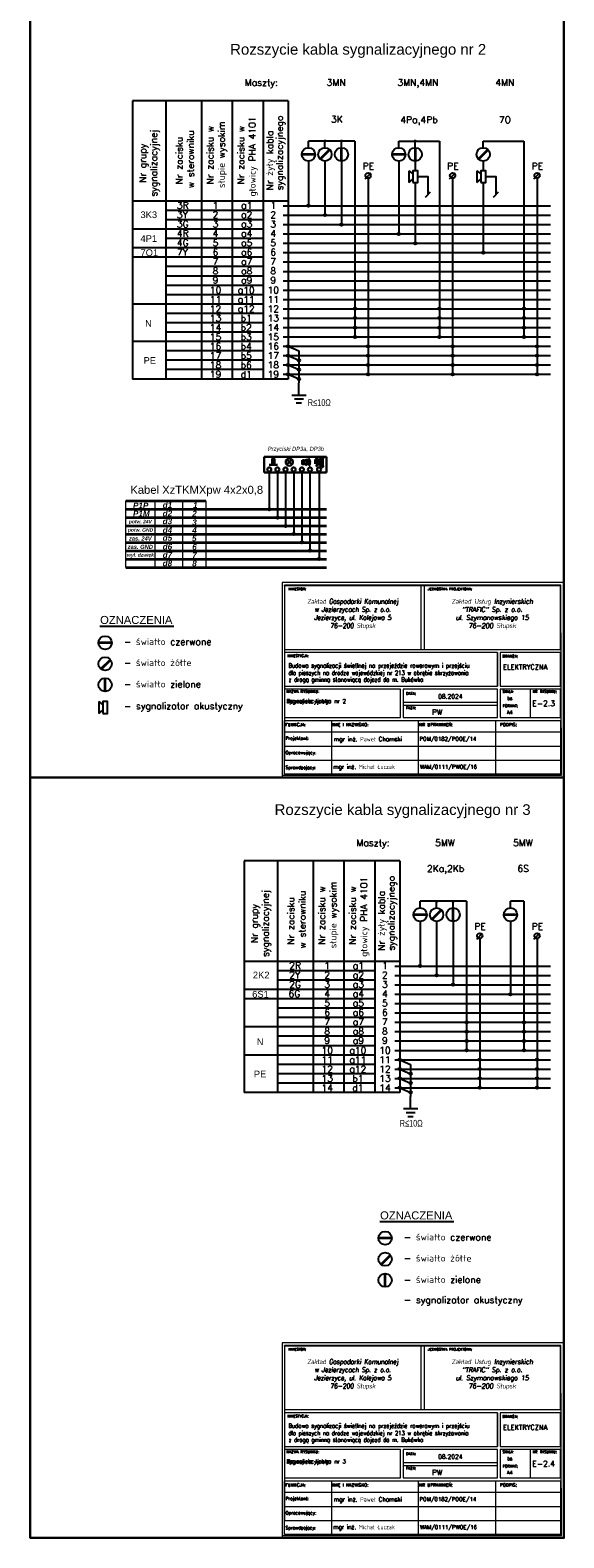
# Model space of a CAD drawing. Header units: millimetres. Extents: x 2342 to 2542, y 174 to 1311.
# Tile 1 of 3: x 2342 to 2542, y 174 to 737. Entities that reach past the tile are written whole.
import ezdxf
from ezdxf.enums import TextEntityAlignment as Align

# ---------------------------------------------------------------- set-up
doc = ezdxf.new("R2010")
doc.units = ezdxf.units.MM
for name, color, linetype, lineweight in [('1E-Ramka', 7, 'Continuous', 30), ('_E_opisy', 7, 'Continuous', 9), ('_E_Tab', 7, 'Continuous', 9)]:
    doc.layers.add(name, color=color, linetype=linetype, lineweight=lineweight)
for name, color, linetype in [('Legenda', 7, 'Continuous'), ('Napisy', 7, 'Continuous'), ('Neutreal', 5, 'Continuous'), ('Nr sygnal', 7, 'Continuous'), ('OPIS', 6, 'Continuous'), ('PE', 61, 'Continuous'), ('ROZSZYCIA', 7, 'Continuous'), ('strzałka', 74, 'Continuous'), ('SYGNZUD', 7, 'Continuous'), ('urz_dodatkowe', 30, 'Continuous'), ('św_czerwone', 1, 'Continuous'), ('św_zielone', 3, 'Continuous'), ('św_żółte', 2, 'Continuous')]:
    doc.layers.add(name, color=color, linetype=linetype)
doc.styles.add('ARIAL', font='arial.ttf', dxfattribs={"width": 0.75, "height": 1.2})
doc.styles.add('BPE', font='simplex.shx')
doc.styles.add('romans', font='romans.shx', dxfattribs={"height": 2.5})
doc.styles.add('styl2', font='ariali.ttf')

# ---------------------------------------------------------------- blocks, each defined once
blk = doc.blocks.new('kropa_duża')
h = blk.add_hatch(color=256)
edge = h.paths.add_edge_path()
edge.add_arc((0, 0), 0.437, 0, 360)
blk.add_circle((0, 0), 0.437)
blk = doc.blocks.new('kropa')
at = {"layer": 'Neutreal'}
blk.add_hatch(color=256, dxfattribs=at).paths.add_polyline_path([(0.21, 0, 1), (-0.21, 0, 1)])
blk.add_circle((0, 0), 0.214, dxfattribs=at)
blk = doc.blocks.new('Tabelka BPE PRJ')
for p, q in [((200.73, 106.32), (200.73, 106.69)), ((341.04, 47.32), (341.04, 31))]:
    blk.add_line(p, q)
at = {"layer": '_E_Tab', "linetype": 'ByBlock'}
for p, q in [((199.31, 108.12), (199.31, 61.09)), ((278.58, 106.32), (278.58, 69.99)), ((280.38, 106.32), (280.38, 69.99)), ((200.73, 97.36), (200.73, 6.98)), ((199.31, 61.09), (199.31, -3.25)), ((268.38, 39.85), (322.41, 39.85)), ((268.38, 38.05), (322.41, 38.05)), ((200.73, 29.29), (358.22, 29.29)), ((227.55, 29.29), (227.55, -1.29)), ((277.08, 29.29), (277.08, -1.29)), ((321.18, 29.29), (321.18, -1.29)), ((200.73, 22.77), (358.22, 22.77)), ((200.73, 22.77), (358.22, 22.77)), ((200.73, 14.75), (358.22, 14.75)), ((200.73, 6.73), (358.22, 6.73)), ((200.73, 6.73), (358.22, 6.73)), ((200.73, -1.29), (358.22, -1.29)), ((200.73, -1.29), (358.22, -1.29)), ((200.73, -1.29), (358.22, -1.29)), ((200.73, -1.29), (358.22, -1.29))]:
    blk.add_line(p, q, dxfattribs=at)
for points in [[(360.22, -3.25), (360.22, -3.25), (360.22, 108.12), (199.31, 108.12)], [(199.31, -1.82), (358.8, -1.82), (358.58, 106.69), (200.73, 106.69)], [(199.31, -3.25), (360.22, -3.25)]]:
    blk.add_lwpolyline(points, dxfattribs=at)
for points in [[(200.73, 69.99), (358.22, 69.99), (358.22, 106.32), (200.73, 106.32)], [(200.73, 68.27), (200.73, 49.03), (322.41, 49.03), (322.41, 68.27)], [(322.41, 68.27), (322.41, 68.27), (322.41, 49.03), (322.41, 49.03)], [(358.22, 68.27), (323.86, 68.27), (323.86, 49.03), (358.22, 49.03)], [(266.93, 47.32), (200.73, 47.32), (200.73, 31), (266.93, 31)], [(322.41, 47.32), (268.38, 47.32), (268.38, 31), (322.41, 31)], [(358.22, 47.32), (323.86, 47.32), (323.86, 31), (358.22, 31)], [(200.73, 29.29), (358.22, 29.29), (358.22, -1.29), (200.73, -1.29)]]:
    blk.add_lwpolyline(points, close=True, dxfattribs=at)
at = {"layer": '_E_Tab', "linetype": 'ByBlock', "style": 'BPE'}
for s, height, p in [('INWESTOR:', 1.475, (202.93, 105.19)), ('JEDNOSTKA PROJEKTOWA:', 1.4746, (282.58, 105.19)), ('INWESTYCJA:', 1.4746, (202.38, 67.08)), ('BRANŻA:', 1.589, (325.16, 66.84)), ('NAZWA RYSUNKU:', 1.5886, (201.79, 46.73)), ('DATA:', 1.589, (270.09, 45.61)), ('FAZA:', 1.589, (270.09, 37.33)), ('FORMAT:', 1.589, (325.26, 38.5)), ('FUNKCJA:', 1.823, (201.2, 27.83)), ('IMIĘ I NAZWISKO:', 1.8228, (228.05, 27.86)), ('NR UPRAWNIEŃ:', 1.8228, (277.58, 27.86)), ('PODPIS:', 1.823, (323.81, 27.86)), ('Projektant:', 1.8228, (201.32, 20.13)), ('Opracowujący:', 1.8228, (201.32, 11.94)), ('Sprawdzający:', 1.8228, (201.32, 3.44))]:
    blk.add_text(s, height=height, dxfattribs=at).set_placement(p, align=Align.TOP_LEFT)
at = {"layer": '_E_Tab', "style": 'BPE'}
blk.add_text('ELEKTRYCZNA', height=2.772, dxfattribs=at).set_placement((325.55, 61.29), align=Align.TOP_LEFT)
at = {"layer": '_E_Tab', "linetype": 'ByBlock', "style": 'BPE', "width": 0.9}
for s, height, p in [('SKALA:', 1.589, (325.25, 46.65)), ('NR. RYSUNKU:', 1.5886, (342.43, 46.65))]:
    blk.add_text(s, height=height, dxfattribs=at).set_placement(p, align=Align.TOP_LEFT)
at = {"layer": '_E_Tab', "char_height": 2.772, "width": 77.8457, "attachment_point": 1, "style": 'BPE'}
for s, insert in [('\\pxqc;{\\Q7;\\T0.95;\\W0.95;\\A1;Zakład Gospodarki Komunalnej \\Pw Jezierzycach Sp. z o.o.\\PJezierzyce, ul. Kolejowa 5\\P76-200 Słupsk}', (200.73, 98.78)), ('\\pxqc;{\\Q7;\\T0.95;Zakład Usług Inzynierskich \\P"TRAFIC" Sp. z o.o.\\Pul. Szymanowskiego 15\\P76-200 Słupsk}', (280.38, 98.78))]:
    blk.add_mtext(s, dxfattribs=dict(at, insert=insert))
at = {"layer": '_E_Tab', "style": 'BPE', "flags": 12}
for tag, height, p in [('INWESTYCJA1', 2.5, (202.93, 60.77)), ('INWESTYCJA2', 2.5, (202.93, 56.58)), ('DATA', 2.5, (288.45, 43.14)), ('SKALA', 2, (327.96, 42.04)), ('STADIUM', 3, (285, 34.12)), ('FORMAT', 2, (327.74, 34.05)), ('PROJEKTANT', 2.5, (228.88, 18.73)), ('NR_UPRAWNIEŃ1', 2.25, (278.05, 18.87)), ('PROJEKTANT1', 2.5, (228.94, 11.09)), ('NR_UPRAWNIEŃ3', 2.25, (278.03, 10.88)), ('SPRAWDZAJĄCY', 2.5, (228.59, 2.92)), ('NR_UPRAWNIEŃ2', 2.25, (278.03, 2.86))]:
    blk.add_attdef(tag, text='', height=height, dxfattribs=at).set_placement(p, align=Align.MIDDLE_LEFT)
blk.add_attdef('TYTUL_RYSUNKU_001', text='', height=2.5, dxfattribs=at).set_placement((201.91, 42.12), align=Align.TOP_LEFT)
at = {"layer": '_E_Tab', "style": 'BPE', "width": 0.8, "flags": 12}
blk.add_attdef('NR_RYS', text='', height=3.2, dxfattribs=at).set_placement((342.14, 39.11), align=Align.MIDDLE_LEFT)

msp = doc.modelspace()

# ---------------------------------------------------------------- linework, layer by layer
for p, q in [((2431.66, 572.05), (2431.66, 558.32)), ((2434.79, 572.05), (2434.79, 555.21)), ((2437.79, 572.05), (2437.79, 552.1)), ((2440.8, 572.05), (2440.8, 548.95)), ((2443.86, 572.05), (2443.86, 558.32)), ((2443.86, 572.05), (2443.86, 558.66)), ((2443.86, 572.05), (2443.86, 545.89)), ((2446.86, 572.05), (2446.86, 542.79)), ((2450.29, 572.05), (2450.29, 539.68))]:
    msp.add_line(p, q)
at = {"color": 7, "linetype": 'Continuous', "lineweight": 35}
for points in [[(2378.06, 561.42), (2407.96, 561.42)], [(2378.06, 558.32), (2453.09, 558.3)], [(2378.06, 555.21), (2453.09, 555.21)], [(2378.06, 552.1), (2453.09, 552.1)], [(2378.06, 549), (2453.09, 549)], [(2378.06, 545.89), (2453.09, 545.89)], [(2378.06, 542.79), (2453.09, 542.79)], [(2378.06, 539.68), (2453.09, 539.68)], [(2378.06, 536.57), (2453.09, 536.57)]]:
    msp.add_lwpolyline(points, dxfattribs=at)
at = {"layer": '1E-Ramka'}
for points in [[(2541.73, 742.22), (2342.35, 742.22), (2342.35, 458.01), (2541.73, 458.01)], [(2541.73, 458.01), (2342.35, 458.01), (2342.35, 173.8), (2541.73, 173.8)]]:
    msp.add_lwpolyline(points, close=True, dxfattribs=at)
at = {"layer": 'Legenda', "color": 7, "linetype": 'Continuous', "lineweight": 15}
for p, q in [((2378.06, 536.57), (2378.06, 561.42)), ((2407.96, 561.42), (2407.96, 536.57))]:
    msp.add_line(p, q, dxfattribs=at)
at = {"layer": 'Legenda', "color": 7, "linetype": 'Continuous', "lineweight": 50, "elevation": 0.27}
msp.add_lwpolyline([(2449.05, 575.24), (2450.29, 575.24), (2450.29, 576.65), (2449.05, 576.65)], close=True, dxfattribs=at)
msp.add_lwpolyline([(2450.28, 575.66), (2451.44, 574.22), (2451.44, 577.42), (2450.31, 576.23)], dxfattribs=at)
at = {"layer": 'Legenda', "color": 7, "linetype": 'Continuous', "lineweight": 15}
for points in [[(2388.87, 561.42), (2388.87, 536.57)], [(2399.3, 561.42), (2399.3, 536.57)]]:
    msp.add_lwpolyline(points, dxfattribs=at)
at = {"layer": 'Neutreal'}
for p, q in [((2463.7, 695.96), (2446.31, 695.96)), ((2446.31, 693.47), (2446.31, 695.96)), ((2452.48, 693.47), (2452.48, 695.96)), ((2458.65, 693.47), (2458.65, 695.96)), ((2463.7, 695.96), (2463.7, 622.74)), ((2480.05, 695.96), (2495.26, 695.96)), ((2480.05, 693.47), (2480.05, 695.96)), ((2486.22, 693.47), (2486.22, 695.96)), ((2495.26, 695.96), (2495.26, 622.74)), ((2511.61, 695.96), (2526.82, 695.96)), ((2511.61, 693.47), (2511.61, 695.96)), ((2526.82, 695.96), (2526.82, 622.74)), ((2436.91, 633.24), (2536.73, 633.24)), ((2436.91, 629.74), (2536.73, 629.74)), ((2436.91, 626.24), (2536.73, 626.24)), ((2436.91, 622.74), (2536.73, 622.74)), ((2505.41, 411.74), (2488.03, 411.74)), ((2488.03, 409.25), (2488.03, 411.74)), ((2494.2, 409.25), (2494.2, 411.74)), ((2500.37, 409.25), (2500.37, 411.74)), ((2505.41, 411.74), (2505.41, 356.03)), ((2526.82, 411.74), (2521.77, 411.74)), ((2521.77, 409.25), (2521.77, 411.74)), ((2526.82, 411.74), (2526.82, 356.03)), ((2478.63, 366.53), (2536.73, 366.53)), ((2478.63, 363.03), (2536.73, 363.03)), ((2478.63, 359.53), (2536.73, 359.53)), ((2478.63, 356.03), (2536.73, 356.03))]:
    msp.add_line(p, q, dxfattribs=at)
at = {"layer": 'Nr sygnal', "color": 7, "linetype": 'Continuous', "lineweight": 35}
for p, q in [((2449.05, 577.61, 0.27), (2451.95, 574.22, 0.27)), ((2451.95, 577.61, 0.27), (2449.05, 574.22, 0.27))]:
    msp.add_line(p, q, dxfattribs=at)
for points in [[(2444.1, 576.71), (2444.1, 575.18)], [(2444.65, 576.27), (2445.76, 577.06)], [(2444.65, 575.62), (2445.76, 574.82)], [(2445.76, 577.06), (2445.76, 574.82)], [(2446.06, 576.78), (2446.96, 577.19)], [(2446.06, 575.1), (2446.96, 574.69)], [(2446.07, 576.32), (2447.15, 576.55)], [(2446.07, 575.94), (2447.19, 575.94)], [(2446.07, 575.57), (2447.15, 575.34)]]:
    msp.add_lwpolyline(points, dxfattribs=at)
msp.add_lwpolyline([(2444.1, 576.71), (2444.65, 576.71), (2444.65, 575.18), (2444.1, 575.18)], close=True, dxfattribs=at)
at = {"layer": 'OPIS'}
for p, q in [((2380.63, 711.03), (2380.63, 606.99)), ((2438.73, 711.03), (2380.63, 711.03)), ((2392.99, 711.03), (2392.99, 606.99)), ((2406.39, 711.03), (2406.39, 606.99)), ((2417.92, 606.99), (2417.92, 711.03)), ((2429.45, 711.03), (2429.45, 606.99)), ((2438.73, 711.03), (2438.73, 606.99)), ((2438.73, 673.49), (2380.63, 673.49)), ((2429.45, 669.99), (2392.99, 669.99)), ((2429.45, 666.49), (2392.99, 666.49)), ((2429.45, 662.99), (2380.63, 662.99)), ((2429.45, 659.49), (2392.99, 659.49)), ((2429.45, 655.99), (2380.63, 655.99)), ((2429.45, 652.49), (2380.63, 652.49)), ((2429.45, 648.99), (2392.99, 648.99)), ((2429.45, 645.49), (2392.99, 645.49)), ((2429.45, 641.99), (2392.99, 641.99)), ((2429.45, 638.49), (2392.99, 638.49)), ((2429.45, 634.99), (2380.63, 634.99)), ((2429.45, 631.49), (2392.99, 631.49)), ((2429.45, 627.99), (2392.99, 627.99)), ((2429.45, 620.99), (2380.63, 620.99)), ((2429.45, 624.49), (2392.99, 624.49)), ((2429.45, 624.49), (2392.99, 624.49)), ((2429.45, 617.49), (2392.99, 617.49)), ((2429.45, 613.99), (2392.99, 613.99)), ((2429.45, 610.49), (2392.99, 610.49)), ((2438.73, 606.99), (2380.63, 606.99)), ((2396.06, 514.5), (2368.38, 514.5)), ((2422.35, 426.82), (2422.35, 340.28)), ((2480.45, 426.82), (2422.35, 426.82)), ((2434.71, 426.82), (2434.71, 340.28)), ((2448.11, 426.82), (2448.11, 340.28)), ((2459.64, 340.28), (2459.64, 426.82)), ((2471.16, 426.82), (2471.16, 340.28)), ((2480.45, 426.82), (2480.45, 340.28)), ((2480.45, 389.28), (2422.35, 389.28)), ((2471.16, 385.78), (2434.71, 385.78)), ((2471.16, 378.78), (2422.35, 378.78)), ((2471.16, 382.28), (2434.71, 382.28)), ((2471.16, 375.28), (2422.35, 375.28)), ((2471.16, 371.78), (2434.71, 371.78)), ((2471.16, 368.28), (2434.71, 368.28)), ((2471.16, 364.78), (2422.35, 364.78)), ((2471.16, 361.28), (2434.71, 361.28)), ((2471.16, 357.78), (2434.71, 357.78)), ((2471.16, 354.28), (2422.35, 354.28)), ((2471.16, 350.78), (2434.71, 350.78)), ((2471.16, 347.28), (2434.71, 347.28)), ((2480.45, 340.28), (2422.35, 340.28)), ((2471.16, 343.78), (2434.71, 343.78)), ((2500.66, 291.92), (2472.98, 291.92))]:
    msp.add_line(p, q, dxfattribs=at)
at = {"layer": 'PE'}
for p, q in [((2467.45, 681.86), (2469.69, 684.1)), ((2468.61, 682.02), (2468.61, 608.74)), ((2499.01, 681.86), (2501.25, 684.1)), ((2500.17, 682.02), (2500.17, 608.74)), ((2530.57, 681.86), (2532.81, 684.1)), ((2531.73, 682.02), (2531.73, 608.74)), ((2436.91, 619.24), (2536.73, 619.24)), ((2436.91, 615.74), (2536.73, 615.74)), ((2438.73, 619.24), (2442.76, 617.5)), ((2438.73, 615.74), (2442.76, 614)), ((2442.76, 617.5), (2442.76, 605.55)), ((2436.91, 612.24), (2536.73, 612.24)), ((2436.91, 608.74), (2536.73, 608.74)), ((2438.73, 612.24), (2442.76, 610.5)), ((2438.73, 608.74), (2442.76, 607)), ((2442.76, 600.97), (2442.76, 605.55)), ((2440.06, 600.97), (2445.46, 600.97)), ((2441.09, 599.52), (2444.44, 599.52)), ((2441.76, 598.06), (2443.77, 598.06)), ((2509.17, 397.65), (2511.4, 399.88)), ((2510.32, 397.8), (2510.32, 342.03)), ((2530.57, 397.65), (2532.81, 399.88)), ((2531.73, 397.8), (2531.73, 342.03)), ((2478.63, 352.53), (2536.73, 352.53)), ((2480.45, 352.53), (2484.48, 350.79)), ((2484.48, 350.79), (2484.48, 338.83)), ((2478.63, 349.03), (2536.73, 349.03)), ((2478.63, 345.53), (2536.73, 345.53)), ((2480.45, 349.03), (2484.48, 347.29)), ((2480.45, 345.53), (2484.48, 343.79)), ((2478.63, 342.03), (2536.73, 342.03)), ((2480.45, 342.03), (2484.48, 340.29)), ((2484.48, 334.25), (2484.48, 338.83)), ((2481.78, 334.25), (2487.18, 334.25)), ((2482.8, 332.8), (2486.16, 332.8)), ((2483.47, 331.35), (2485.49, 331.35))]:
    msp.add_line(p, q, dxfattribs=at)
for centre in [(2468.61, 683.02), (2500.17, 683.02), (2531.73, 683.02), (2510.32, 398.8), (2531.73, 398.8)]:
    msp.add_circle(centre, 1, dxfattribs=at)
at = {"layer": 'strzałka'}
msp.add_lwpolyline([(2519.27, 406.75, 1, 1, 0), (2522.29, 406.75, 3, 0, 0), (2524.27, 406.75, 0, 0, 0)], format="xyseb", dxfattribs=at)
msp.add_circle((2521.77, 406.75), 2.5, dxfattribs=at)
at = {"layer": 'SYGNZUD', "color": 7, "lineweight": 30, "ltscale": 0.1}
for p, q in [((2429.76, 572.05), (2429.76, 577.89)), ((2429.76, 577.89), (2453.09, 577.89)), ((2431.66, 574.91), (2434.71, 574.91)), ((2432.46, 577.03), (2433.93, 577.03)), ((2433.19, 576.74), (2432.73, 576.12)), ((2432.73, 576.12), (2433.64, 576.12)), ((2432.8, 576.12), (2432.8, 577.03)), ((2432.8, 574.91), (2432.8, 576.12)), ((2433.19, 576.74), (2433.64, 576.12)), ((2433.57, 576.12), (2433.57, 577.03)), ((2433.57, 574.91), (2433.57, 576.12)), ((2440.13, 576.9), (2438.21, 574.98)), ((2438.21, 576.9), (2440.13, 574.98)), ((2453.09, 572.05, 0.27), (2453.09, 577.89)), ((2429.76, 572.05), (2453.09, 572.05))]:
    msp.add_line(p, q, dxfattribs=at)
for centre, radius in [((2439.17, 575.94), 1.36), ((2431.66, 573.15), 0.761), ((2434.71, 573.15), 0.761), ((2437.75, 573.15), 0.761), ((2440.8, 573.15), 0.761), ((2443.84, 573.15), 0.761), ((2446.89, 573.15), 0.761), ((2450.29, 573.15), 0.761)]:
    msp.add_circle(centre, radius, dxfattribs=at)
at = {"layer": 'urz_dodatkowe'}
for p, q in [((2483.83, 684.87), (2483.83, 680.46)), ((2483.83, 684.87), (2485.3, 683.66)), ((2509.23, 684.87), (2509.23, 680.46)), ((2509.23, 684.87), (2510.69, 683.66)), ((2483.83, 680.46), (2485.3, 681.67)), ((2509.23, 680.46), (2510.69, 681.67)), ((2367.97, 486.39), (2367.97, 481.98)), ((2367.97, 486.39), (2369.44, 485.18)), ((2367.97, 481.98), (2369.44, 483.19))]:
    msp.add_line(p, q, dxfattribs=at)
for points in [[(2485.3, 680.46), (2487.14, 680.46), (2487.14, 684.87), (2485.3, 684.87)], [(2510.69, 680.46), (2512.53, 680.46), (2512.53, 684.87), (2510.69, 684.87)], [(2369.44, 481.98), (2371.28, 481.98), (2371.28, 486.39), (2369.44, 486.39)]]:
    msp.add_lwpolyline(points, close=True, dxfattribs=at)
at = {"layer": 'św_czerwone'}
for p, q in [((2446.31, 688.47), (2446.31, 671.74)), ((2480.05, 688.47), (2480.05, 661.24)), ((2436.91, 671.74), (2536.73, 671.74)), ((2436.91, 661.24), (2536.73, 661.24)), ((2488.03, 404.25), (2488.03, 387.53)), ((2478.63, 387.53), (2536.73, 387.53))]:
    msp.add_line(p, q, dxfattribs=at)
at = {"layer": 'św_czerwone', "const_width": 1}
for points in [[(2443.81, 690.97), (2448.81, 690.97)], [(2477.55, 690.97), (2482.55, 690.97)], [(2367.86, 508.41), (2372.86, 508.41)], [(2485.53, 406.75), (2490.53, 406.75)], [(2472.46, 285.83), (2477.46, 285.83)]]:
    msp.add_lwpolyline(points, dxfattribs=at)
at = {"layer": 'św_czerwone'}
for centre in [(2446.31, 690.97), (2480.05, 690.97), (2370.36, 508.41), (2488.03, 406.75), (2474.96, 285.83)]:
    msp.add_circle(centre, 2.5, dxfattribs=at)
at = {"layer": 'św_zielone'}
for p, q in [((2458.65, 688.47), (2458.65, 664.74)), ((2486.22, 688.47), (2486.22, 684.87)), ((2486.22, 680.46), (2486.22, 657.74)), ((2491.84, 676.82), (2489.93, 674.82)), ((2436.91, 664.74), (2536.73, 664.74)), ((2436.91, 657.74), (2536.73, 657.74)), ((2500.37, 404.25), (2500.37, 380.53)), ((2521.77, 404.25), (2521.77, 377.03)), ((2478.63, 380.53), (2536.73, 380.53)), ((2478.63, 377.03), (2536.73, 377.03))]:
    msp.add_line(p, q, dxfattribs=at)
at = {"layer": 'św_zielone', "color": 7}
for p, q in [((2436.91, 650.74), (2536.73, 650.74)), ((2436.91, 647.24), (2536.73, 647.24)), ((2436.91, 643.74), (2536.73, 643.74)), ((2436.91, 640.24), (2536.73, 640.24)), ((2436.91, 636.74), (2536.73, 636.74)), ((2478.63, 373.53), (2536.73, 373.53)), ((2478.63, 370.03), (2536.73, 370.03))]:
    msp.add_line(p, q, dxfattribs=at)
at = {"layer": 'św_zielone', "const_width": 1}
for points in [[(2458.65, 693.47), (2458.65, 688.47)], [(2486.22, 693.47), (2486.22, 688.47)], [(2370.36, 495.18), (2370.36, 490.18)], [(2500.37, 409.25), (2500.37, 404.25)], [(2474.96, 272.6), (2474.96, 267.6)]]:
    msp.add_lwpolyline(points, dxfattribs=at)
at = {"layer": 'św_zielone'}
msp.add_lwpolyline([(2487.14, 682.67), (2490.88, 682.67), (2490.88, 675.82)], dxfattribs=at)
for centre in [(2458.65, 690.97), (2486.22, 690.97), (2370.36, 492.68), (2500.37, 406.75), (2474.96, 270.1)]:
    msp.add_circle(centre, 2.5, dxfattribs=at)
at = {"layer": 'św_żółte'}
for p, q in [((2452.48, 688.47), (2452.48, 668.24)), ((2511.61, 688.47), (2511.61, 684.87)), ((2511.61, 680.46), (2511.61, 654.24)), ((2517.23, 676.82), (2515.32, 674.82)), ((2436.91, 668.24), (2536.73, 668.24)), ((2436.91, 654.24), (2536.73, 654.24)), ((2494.2, 404.25), (2494.2, 384.03)), ((2478.63, 384.03), (2536.73, 384.03))]:
    msp.add_line(p, q, dxfattribs=at)
at = {"layer": 'św_żółte', "const_width": 1}
for points in [[(2450.71, 689.2), (2454.25, 692.73)], [(2509.84, 689.2), (2513.38, 692.73)], [(2368.84, 498.54), (2372.38, 502.07)], [(2492.43, 404.99), (2495.97, 408.52)], [(2473.44, 275.95), (2476.98, 279.49)]]:
    msp.add_lwpolyline(points, dxfattribs=at)
at = {"layer": 'św_żółte'}
msp.add_lwpolyline([(2512.53, 682.67), (2516.27, 682.67), (2516.27, 675.82)], dxfattribs=at)
for centre in [(2452.48, 690.97), (2511.61, 690.97), (2370.36, 500.55), (2494.2, 406.75), (2474.96, 277.96)]:
    msp.add_circle(centre, 2.5, dxfattribs=at)

# ---------------------------------------------------------------- block references
for p in [(2446.31, 671.74), (2452.48, 668.24), (2458.65, 664.74), (2480.05, 661.24), (2486.22, 657.74), (2511.61, 654.24), (2463.7, 633.24), (2495.26, 633.24), (2526.82, 633.24), (2463.7, 629.74), (2463.7, 626.24), (2495.26, 629.74), (2495.26, 626.24), (2526.82, 629.74), (2526.82, 626.24), (2463.7, 622.74), (2495.26, 622.74), (2526.82, 622.74), (2438.73, 619.24), (2438.73, 615.74), (2442.76, 614), (2468.61, 619.24), (2468.61, 615.74), (2500.17, 619.24), (2500.17, 615.74), (2531.73, 619.24), (2531.73, 615.74), (2438.73, 612.24), (2438.73, 608.74), (2442.76, 610.5), (2468.61, 612.24), (2468.61, 608.74), (2500.17, 612.24), (2500.17, 608.74), (2531.73, 612.24), (2531.73, 608.74), (2442.76, 607), (2431.66, 558.32), (2434.79, 555.21), (2437.79, 552.1), (2440.8, 549), (2443.86, 545.89), (2446.86, 542.79), (2450.29, 539.68), (2488.03, 387.53), (2494.2, 384.03), (2500.37, 380.53), (2521.77, 377.03), (2505.41, 366.53), (2526.82, 366.53), (2505.41, 363.03), (2526.82, 363.03), (2505.41, 359.53), (2505.41, 356.03), (2526.82, 359.53), (2526.82, 356.03), (2480.45, 352.53), (2480.45, 349.03), (2510.32, 352.53), (2510.32, 349.03), (2531.73, 352.53), (2531.73, 349.03), (2480.45, 345.53), (2484.48, 347.29), (2484.48, 343.79), (2510.32, 345.53), (2531.73, 345.53), (2480.45, 342.03), (2484.48, 340.29), (2510.32, 342.03), (2531.73, 342.03)]:
    msp.add_blockref('kropa_duża', p)
at = {"layer": '_E_opisy', "color": 7}
ref = msp.add_blockref('Tabelka BPE PRJ', (2306.04, 460.14), dxfattribs=dict(at, xscale=0.6542979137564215, yscale=0.6542979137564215, zscale=0.6542979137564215))
ref.add_attrib('SKALA', 'bs', dxfattribs={"layer": '_E_Tab', "height": 1.36, "style": 'BPE', "width": 0.79}).set_placement((2520.62, 487.64), align=Align.MIDDLE_LEFT)
ref.add_attrib('TYTUL_RYSUNKU_001', 'Rozszycie kabla', dxfattribs={"layer": '_E_Tab', "height": 1.5, "style": 'BPE'}).set_placement((2438.15, 487.35), align=Align.TOP_LEFT)
ref.add_attrib('FORMAT', 'A4', dxfattribs={"layer": '_E_Tab', "height": 1.309, "style": 'BPE'}).set_placement((2520.48, 482.41), align=Align.MIDDLE_LEFT)
ref.add_attrib('NR_RYS', 'E-2.3', dxfattribs={"layer": '_E_Tab', "height": 2.094, "style": 'BPE'}).set_placement((2529.9, 485.72), align=Align.MIDDLE_LEFT)
ref.add_attrib('INWESTYCJA2', 'dla pieszych na drodze wojewódzkiej nr 213 w obrębie skrzyżowania', dxfattribs={"layer": '_E_Tab', "height": 1.6357, "style": 'BPE', "width": 0.83}).set_placement((2438.81, 497.16), align=Align.MIDDLE_LEFT)
ref.add_attrib('INWESTYCJA1', 'Budowa sygnalizacji świetlnej na przejeździe rowerowym i przejściu', dxfattribs={"layer": '_E_Tab', "height": 1.6357, "style": 'BPE', "width": 0.9}).set_placement((2438.81, 499.9), align=Align.MIDDLE_LEFT)
ref.add_attrib('DATA', '08.2024', dxfattribs={"layer": '_E_Tab', "height": 1.636, "style": 'BPE'}).set_placement((2494.77, 488.36), align=Align.MIDDLE_LEFT)
ref.add_attrib('STADIUM', 'PW', dxfattribs={"layer": '_E_Tab', "height": 1.963, "style": 'BPE'}).set_placement((2492.51, 482.46), align=Align.MIDDLE_LEFT)
ref.add_attrib('SPRAWDZAJĄCY', 'mgr inż. Michał Łuczak', dxfattribs={"layer": '_E_Tab', "height": 1.6357, "style": 'BPE', "width": 0.92}).set_placement((2455.6, 462.05), align=Align.MIDDLE_LEFT)
ref.add_attrib('PROJEKTANT', 'mgr inż. Paweł Chamski', dxfattribs={"layer": '_E_Tab', "height": 1.6357, "style": 'BPE', "width": 0.95}).set_placement((2455.79, 472.39), align=Align.MIDDLE_LEFT)
ref.add_attrib('NR_UPRAWNIEŃ1', 'POM/0182/POOE/14', dxfattribs={"layer": '_E_Tab', "height": 1.4722, "style": 'BPE'}).set_placement((2487.77, 472.48), align=Align.MIDDLE_LEFT)
ref.add_attrib('NR_UPRAWNIEŃ2', 'WAM/0111/PWOE/16', dxfattribs={"layer": '_E_Tab', "height": 1.4722, "style": 'BPE'}).set_placement((2487.95, 462.01), align=Align.MIDDLE_LEFT)
ref.add_attrib('INWESTYCJA3', 'z drogą gminną stanowiącą dojazd do m. Bukówka', dxfattribs={"layer": '_E_Tab', "height": 1.6357, "style": 'BPE', "width": 0.83}).set_placement((2438.92, 494.66), align=Align.MIDDLE_LEFT)
ref.add_attrib('TYTUL_RYSUNKU_002', 'sygnalizacyjnego nr 2', dxfattribs={"layer": '_E_Tab', "height": 1.5, "style": 'BPE'}).set_placement((2438.15, 487.35), align=Align.TOP_LEFT)
ref = msp.add_blockref('Tabelka BPE PRJ', (2306.04, 175.92), dxfattribs=dict(at, xscale=0.6542979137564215, yscale=0.6542979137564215, zscale=0.6542979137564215))
ref.add_attrib('SKALA', 'bs', dxfattribs={"layer": '_E_Tab', "height": 1.36, "style": 'BPE', "width": 0.79}).set_placement((2520.62, 203.43), align=Align.MIDDLE_LEFT)
ref.add_attrib('TYTUL_RYSUNKU_001', 'Rozszycie kabla', dxfattribs={"layer": '_E_Tab', "height": 1.5, "style": 'BPE'}).set_placement((2438.15, 203.13), align=Align.TOP_LEFT)
ref.add_attrib('FORMAT', 'A4', dxfattribs={"layer": '_E_Tab', "height": 1.309, "style": 'BPE'}).set_placement((2520.48, 198.2), align=Align.MIDDLE_LEFT)
ref.add_attrib('NR_RYS', 'E-2.4', dxfattribs={"layer": '_E_Tab', "height": 2.094, "style": 'BPE'}).set_placement((2529.9, 201.51), align=Align.MIDDLE_LEFT)
ref.add_attrib('INWESTYCJA2', 'dla pieszych na drodze wojewódzkiej nr 213 w obrębie skrzyżowania', dxfattribs={"layer": '_E_Tab', "height": 1.6357, "style": 'BPE', "width": 0.83}).set_placement((2438.81, 212.94), align=Align.MIDDLE_LEFT)
ref.add_attrib('INWESTYCJA1', 'Budowa sygnalizacji świetlnej na przejeździe rowerowym i przejściu', dxfattribs={"layer": '_E_Tab', "height": 1.6357, "style": 'BPE', "width": 0.9}).set_placement((2438.81, 215.68), align=Align.MIDDLE_LEFT)
ref.add_attrib('DATA', '08.2024', dxfattribs={"layer": '_E_Tab', "height": 1.636, "style": 'BPE'}).set_placement((2494.77, 204.15), align=Align.MIDDLE_LEFT)
ref.add_attrib('STADIUM', 'PW', dxfattribs={"layer": '_E_Tab', "height": 1.963, "style": 'BPE'}).set_placement((2492.51, 198.25), align=Align.MIDDLE_LEFT)
ref.add_attrib('SPRAWDZAJĄCY', 'mgr inż. Michał Łuczak', dxfattribs={"layer": '_E_Tab', "height": 1.6357, "style": 'BPE', "width": 0.92}).set_placement((2455.6, 177.83), align=Align.MIDDLE_LEFT)
ref.add_attrib('PROJEKTANT', 'mgr inż. Paweł Chamski', dxfattribs={"layer": '_E_Tab', "height": 1.6357, "style": 'BPE', "width": 0.95}).set_placement((2455.79, 188.18), align=Align.MIDDLE_LEFT)
ref.add_attrib('NR_UPRAWNIEŃ1', 'POM/0182/POOE/14', dxfattribs={"layer": '_E_Tab', "height": 1.4722, "style": 'BPE'}).set_placement((2487.77, 188.27), align=Align.MIDDLE_LEFT)
ref.add_attrib('NR_UPRAWNIEŃ2', 'WAM/0111/PWOE/16', dxfattribs={"layer": '_E_Tab', "height": 1.4722, "style": 'BPE'}).set_placement((2487.95, 177.8), align=Align.MIDDLE_LEFT)
ref.add_attrib('INWESTYCJA3', 'z drogą gminną stanowiącą dojazd do m. Bukówka', dxfattribs={"layer": '_E_Tab', "height": 1.6357, "style": 'BPE', "width": 0.83}).set_placement((2438.92, 210.45), align=Align.MIDDLE_LEFT)
ref.add_attrib('TYTUL_RYSUNKU_002', 'sygnalizacyjnego nr 3', dxfattribs={"layer": '_E_Tab', "height": 1.5, "style": 'BPE'}).set_placement((2438.15, 203.13), align=Align.TOP_LEFT)
at = {"layer": 'Neutreal'}
msp.add_blockref('kropa', (2486.22, 695.96), dxfattribs=at)
at = {"layer": 'św_zielone'}
for p in [(2452.48, 695.96), (2458.65, 695.96), (2494.2, 411.74), (2500.37, 411.74)]:
    msp.add_blockref('kropa', p, dxfattribs=at)

# ---------------------------------------------------------------- texts
at = {"layer": 'Napisy', "color": 7, "linetype": 'Continuous', "lineweight": 50, "attachment_point": 1}
for s, insert, char_height, width in [('{\\fArial|b1|i1|c238|p34;P1P}', (2380.76, 560.78), 2.1745, 6.0731), ('{\\fArial|b1|i1|c238|p34;d2}', (2391.85, 557.83), 2.1745, 6.0731), ('{\\fArial|b1|i1|c238|p34;d1}', (2391.86, 560.96), 2.1745, 6.0731), ('{\\fArial|b1|i1|c238|p34;1}', (2403.21, 560.94), 2.1745, 6.0731), ('\\fArial|b1|i1|c238|p34;potw. 24V', (2379.21, 554.34), 1.3181, 10.9761), ('{\\fArial|b1|i1|c238|p34;P1M}', (2380.75, 557.76), 2.1745, 6.0731), ('{\\fArial|b1|i1|c238|p34;d3}', (2391.85, 554.9), 2.1745, 6.0731), ('{\\fArial|b1|i1|c238|p34;3}', (2402.89, 554.51), 2.1745, 6.0731), ('{\\fArial|b1|i1|c238|p34;2}', (2402.89, 557.76), 2.1745, 6.0731), ('\\fArial|b1|i1|c238|p34;potw. GND', (2378.87, 551.23), 1.3181, 10.9761), ('\\fArial|b1|i1|c238|p34;zas. 24V', (2379.25, 548.13), 1.5378, 15.3543), ('{\\fArial|b1|i1|c238|p34;d4}', (2391.85, 551.6), 2.1745, 6.0731), ('\\fArial|b1|i1|c238|p34;d5', (2391.85, 548.71), 2.1745, 6.0731), ('\\fArial|b1|i1|c238|p34;5', (2402.81, 548.53), 2.1745, 6.0731), ('{\\fArial|b1|i1|c238|p34;4}', (2402.89, 551.58), 2.1745, 6.0731), ('{\\fArial|b1|i1|c238|p34;wył. dzwięk}', (2378.56, 541.92), 1.3181, 15.3543), ('\\fArial|b1|i1|c238|p34;zas. GND', (2378.78, 545.03), 1.5378, 15.3543), ('\\fArial|b1|i1|c238|p34;d6', (2391.85, 545.41), 2.1745, 6.0731), ('{\\fArial|b1|i1|c238|p34;d7}', (2391.85, 542.3), 2.1745, 6.0731), ('{\\fArial|b1|i1|c238|p34;7}', (2402.89, 542.23), 2.1745, 6.0731), ('\\fArial|b1|i1|c238|p34;6', (2402.89, 545.33), 2.1745, 6.0731), ('{\\fArial|b1|i1|c238|p34;d8}', (2391.85, 539.19), 2.1745, 6.0731), ('{\\fArial|b1|i1|c238|p34;8}', (2402.89, 539.12), 2.1745, 6.0731)]:
    msp.add_mtext(s, dxfattribs=dict(at, insert=insert, char_height=char_height, width=width))
at = {"layer": 'OPIS'}
for s, height, style, p in [('Rozszycie kabla sygnalizacyjnego nr 2', 4, 'ARIAL', (2417.06, 728.23)), ('Maszty:', 2.5, 'romans', (2422.55, 716.58)), ('3MN', 2.5, 'romans', (2453.1, 716.58)), ('3MN,4MN', 2.5, 'romans', (2479.58, 716.58)), ('4MN', 2.5, 'romans', (2516.16, 716.58)), ('3K', 2.5, 'romans', (2454.72, 702.82)), ('4Pa,4Pb', 2.5, 'romans', (2480.66, 702.64)), ('7O', 2.5, 'romans', (2517.47, 702.64)), ('3R', 2.5, 'romans', (2397.14, 670.65)), ('1', 2.5, 'romans', (2410.5, 670.65)), ('a1', 2.5, 'romans', (2421.16, 670.65)), ('1', 2.5, 'romans', (2432.07, 670.65)), ('3K3', 2.5, 'ARIAL', (2383.56, 667.15)), ('3Y', 2.5, 'romans', (2397.14, 667.15)), ('3G', 2.5, 'romans', (2397.14, 663.65)), ('3', 2.5, 'romans', (2410.5, 663.65)), ('2', 2.5, 'romans', (2410.5, 667.15)), ('a2', 2.5, 'romans', (2421.16, 667.15)), ('a3', 2.5, 'romans', (2421.16, 663.65)), ('3', 2.5, 'romans', (2432.07, 663.65)), ('2', 2.5, 'romans', (2432.07, 667.15)), ('4P1', 2.5, 'ARIAL', (2383.56, 658.26)), ('4R', 2.5, 'romans', (2397.14, 660.15)), ('4', 2.5, 'romans', (2410.5, 660.15)), ('a4', 2.5, 'romans', (2421.16, 660.15)), ('4', 2.5, 'romans', (2432.07, 660.15)), ('7O1', 2.5, 'ARIAL', (2383.56, 652.97)), ('4G', 2.5, 'romans', (2397.14, 656.65)), ('7Y', 2.5, 'romans', (2397.14, 653.15)), ('5', 2.5, 'romans', (2410.5, 656.65)), ('6', 2.5, 'romans', (2410.5, 653.15)), ('a5', 2.5, 'romans', (2421.16, 656.65)), ('a6', 2.5, 'romans', (2421.16, 653.15)), ('5', 2.5, 'romans', (2432.07, 656.65)), ('6', 2.5, 'romans', (2432.07, 653.15)), ('8', 2.5, 'romans', (2410.5, 646.15)), ('7', 2.5, 'romans', (2410.5, 649.65)), ('a7', 2.5, 'romans', (2421.16, 649.65)), ('a8', 2.5, 'romans', (2421.16, 646.15)), ('8', 2.5, 'romans', (2432.07, 646.15)), ('7', 2.5, 'romans', (2432.07, 649.65)), ('9', 2.5, 'romans', (2410.5, 642.65)), ('a9', 2.5, 'romans', (2421.16, 642.65)), ('9', 2.5, 'romans', (2432.07, 642.65)), ('10', 2.5, 'romans', (2409.46, 639)), ('11', 2.5, 'romans', (2409.46, 635.5)), ('a10', 2.5, 'romans', (2419.9, 638.98)), ('a11', 2.5, 'romans', (2419.9, 635.48)), ('10', 2.5, 'romans', (2431.03, 639)), ('11', 2.5, 'romans', (2431.03, 635.5)), ('12', 2.5, 'romans', (2409.46, 632)), ('a12', 2.5, 'romans', (2419.9, 631.98)), ('12', 2.5, 'romans', (2431.03, 632)), ('N', 2.5, 'ARIAL', (2385.28, 626.5)), ('13', 2.5, 'romans', (2409.46, 628.5)), ('14', 2.5, 'romans', (2409.46, 625)), ('b1', 2.5, 'romans', (2420.96, 628.48)), ('b2', 2.5, 'romans', (2420.96, 624.98)), ('13', 2.5, 'romans', (2431.03, 628.5)), ('14', 2.5, 'romans', (2431.03, 625)), ('15', 2.5, 'romans', (2409.46, 621.5)), ('16', 2.5, 'romans', (2409.46, 618)), ('b3', 2.5, 'romans', (2420.96, 621.48)), ('b4', 2.5, 'romans', (2420.96, 617.98)), ('15', 2.5, 'romans', (2431.03, 621.5)), ('16', 2.5, 'romans', (2431.03, 618)), ('PE', 2.5, 'ARIAL', (2384.7, 612.67)), ('17', 2.5, 'romans', (2409.46, 614.5)), ('b5', 2.5, 'romans', (2420.96, 614.48)), ('17', 2.5, 'romans', (2431.03, 614.5)), ('18', 2.5, 'romans', (2409.46, 611)), ('19', 2.5, 'romans', (2409.46, 607.5)), ('d1', 2.5, 'romans', (2420.96, 607.48)), ('b6', 2.5, 'romans', (2420.96, 610.98)), ('18', 2.5, 'romans', (2431.03, 611)), ('19', 2.5, 'romans', (2431.03, 607.5)), ('Kabel XzTKMXpw 4x2x0,8', 3, 'ARIAL', (2379.77, 564.08)), ('OZNACZENIA', 3, 'ARIAL', (2368.48, 515.42)), ('- światło czerwone', 2.5, 'romans', (2377.35, 507.55)), ('- światło żółte', 2.5, 'romans', (2377.35, 499.68)), ('- światło zielone', 2.5, 'romans', (2377.35, 491.68)), ('- sygnalizator akustyczny', 2.5, 'romans', (2377.35, 483.52)), ('Rozszycie kabla sygnalizacyjnego nr 3', 4, 'ARIAL', (2433.67, 444.02)), ('Maszty:', 2.5, 'romans', (2464.27, 432.37)), ('5MW', 2.5, 'romans', (2493.64, 432.37)), ('5MW', 2.5, 'romans', (2522.77, 432.37)), ('2Ka,2Kb', 2.5, 'romans', (2490.59, 422.73)), ('6S', 2.5, 'romans', (2524.4, 422.73)), ('2R', 2.5, 'romans', (2439.1, 386.44)), ('1', 2.5, 'romans', (2452.22, 386.44)), ('a1', 2.5, 'romans', (2462.87, 386.44)), ('1', 2.5, 'romans', (2473.78, 386.44)), ('2K2', 2.5, 'ARIAL', (2425.55, 382.94)), ('2Y', 2.5, 'romans', (2439.1, 382.94)), ('2', 2.5, 'romans', (2452.22, 382.94)), ('a2', 2.5, 'romans', (2462.87, 382.94)), ('2', 2.5, 'romans', (2473.78, 382.94)), ('6S1', 2.5, 'ARIAL', (2425.28, 375.76)), ('6G', 2.5, 'romans', (2438.86, 375.94)), ('2G', 2.5, 'romans', (2439.1, 379.44)), ('4', 2.5, 'romans', (2452.22, 375.94)), ('3', 2.5, 'romans', (2452.22, 379.44)), ('a3', 2.5, 'romans', (2462.87, 379.44)), ('a4', 2.5, 'romans', (2462.87, 375.94)), ('4', 2.5, 'romans', (2473.78, 375.94)), ('3', 2.5, 'romans', (2473.78, 379.44)), ('5', 2.5, 'romans', (2452.22, 372.44)), ('a5', 2.5, 'romans', (2462.87, 372.44)), ('5', 2.5, 'romans', (2473.78, 372.44)), ('7', 2.5, 'romans', (2452.22, 365.44)), ('6', 2.5, 'romans', (2452.22, 368.94)), ('a6', 2.5, 'romans', (2462.87, 368.94)), ('a7', 2.5, 'romans', (2462.87, 365.44)), ('7', 2.5, 'romans', (2473.78, 365.44)), ('6', 2.5, 'romans', (2473.78, 368.94)), ('8', 2.5, 'romans', (2452.22, 361.94)), ('9', 2.5, 'romans', (2452.22, 358.44)), ('a8', 2.5, 'romans', (2462.87, 361.94)), ('a9', 2.5, 'romans', (2462.87, 358.44)), ('9', 2.5, 'romans', (2473.78, 358.44)), ('8', 2.5, 'romans', (2473.78, 361.94)), ('N', 2.5, 'ARIAL', (2427, 357.99)), ('10', 2.5, 'romans', (2451.18, 354.79)), ('a10', 2.5, 'romans', (2461.61, 354.77)), ('10', 2.5, 'romans', (2472.75, 354.79)), ('11', 2.5, 'romans', (2451.18, 351.29)), ('12', 2.5, 'romans', (2451.18, 347.79)), ('a11', 2.5, 'romans', (2461.61, 351.27)), ('a12', 2.5, 'romans', (2461.61, 347.77)), ('11', 2.5, 'romans', (2472.75, 351.29)), ('12', 2.5, 'romans', (2472.75, 347.79)), ('PE', 2.5, 'ARIAL', (2425.91, 345.96)), ('13', 2.5, 'romans', (2451.18, 344.29)), ('b1', 2.5, 'romans', (2462.68, 344.27)), ('13', 2.5, 'romans', (2472.75, 344.29)), ('14', 2.5, 'romans', (2451.18, 340.79)), ('d1', 2.5, 'romans', (2462.68, 340.77)), ('14', 2.5, 'romans', (2472.75, 340.79)), ('OZNACZENIA', 3, 'ARIAL', (2473.08, 292.84)), ('- światło czerwone', 2.5, 'romans', (2481.95, 284.96)), ('- światło żółte', 2.5, 'romans', (2481.95, 277.09)), ('- światło zielone', 2.5, 'romans', (2481.95, 269.1)), ('- sygnalizator akustyczny', 2.5, 'romans', (2481.95, 261.52))]:
    msp.add_text(s, height=height, dxfattribs=dict(at, style=style)).set_placement(p)
at = {"layer": 'OPIS', "style": 'romans'}
for s, p in [('słupie wysokim', (2415.06, 678.37)), ('głowicy PHA 4101', (2426.58, 675.21)), ('sygnalizacyjnej', (2389.77, 675.21)), ('w sterowniku', (2403.53, 678.37)), ('Nr zacisku w', (2410.81, 679.81)), ('Nr zacisku w', (2422.33, 679.81)), ('Nr żyły kabla', (2433.09, 677.51)), ('sygnalizacyjnego', (2436.77, 677.51)), ('Nr grupy', (2385.65, 680.35)), ('Nr zacisku ', (2399.28, 679.81)), ('słupie wysokim', (2456.78, 394.16)), ('głowicy PHA 4101', (2468.3, 390.99)), ('Nr żyły kabla', (2474.81, 393.3)), ('sygnalizacyjnego', (2478.48, 393.3)), ('sygnalizacyjnej', (2431.48, 390.99)), ('Nr zacisku ', (2441, 395.6)), ('w sterowniku', (2445.25, 394.16)), ('Nr zacisku w', (2452.52, 395.6)), ('Nr zacisku w', (2464.05, 395.6)), ('Nr grupy', (2427.36, 396.13))]:
    msp.add_text(s, height=2.5, rotation=90, dxfattribs=at).set_placement(p)
at = {"layer": 'PE', "style": 'romans'}
for p in [(2466.58, 685.33), (2498.14, 685.33), (2529.7, 685.33), (2508.29, 401.12), (2529.7, 401.12)]:
    msp.add_text('PE', height=2.5, dxfattribs=at).set_placement(p)
at = {"layer": 'PE', "char_height": 2.5, "width": 11.7026, "attachment_point": 1, "style": 'ARIAL'}
for insert in [(2446.07, 599.64), (2480.4, 330.25)]:
    msp.add_mtext('R{\\fArial|b0|i0|c0|p34;\\H1.083x;≤}10{\\fSymbol|b0|i0|c2|p16;W}', dxfattribs=dict(at, insert=insert))
at = {"layer": 'ROZSZYCIA', "color": 7, "ltscale": 0.1, "insert": (2441.63, 580.66), "char_height": 1.5378, "width": 38.6727, "attachment_point": 5, "style": 'styl2'}
msp.add_mtext('Przyciski {\\fArial|b0|i1|c0|p34;DP3a, DP3b}', dxfattribs=at)

doc.saveas('drawing.dxf')
